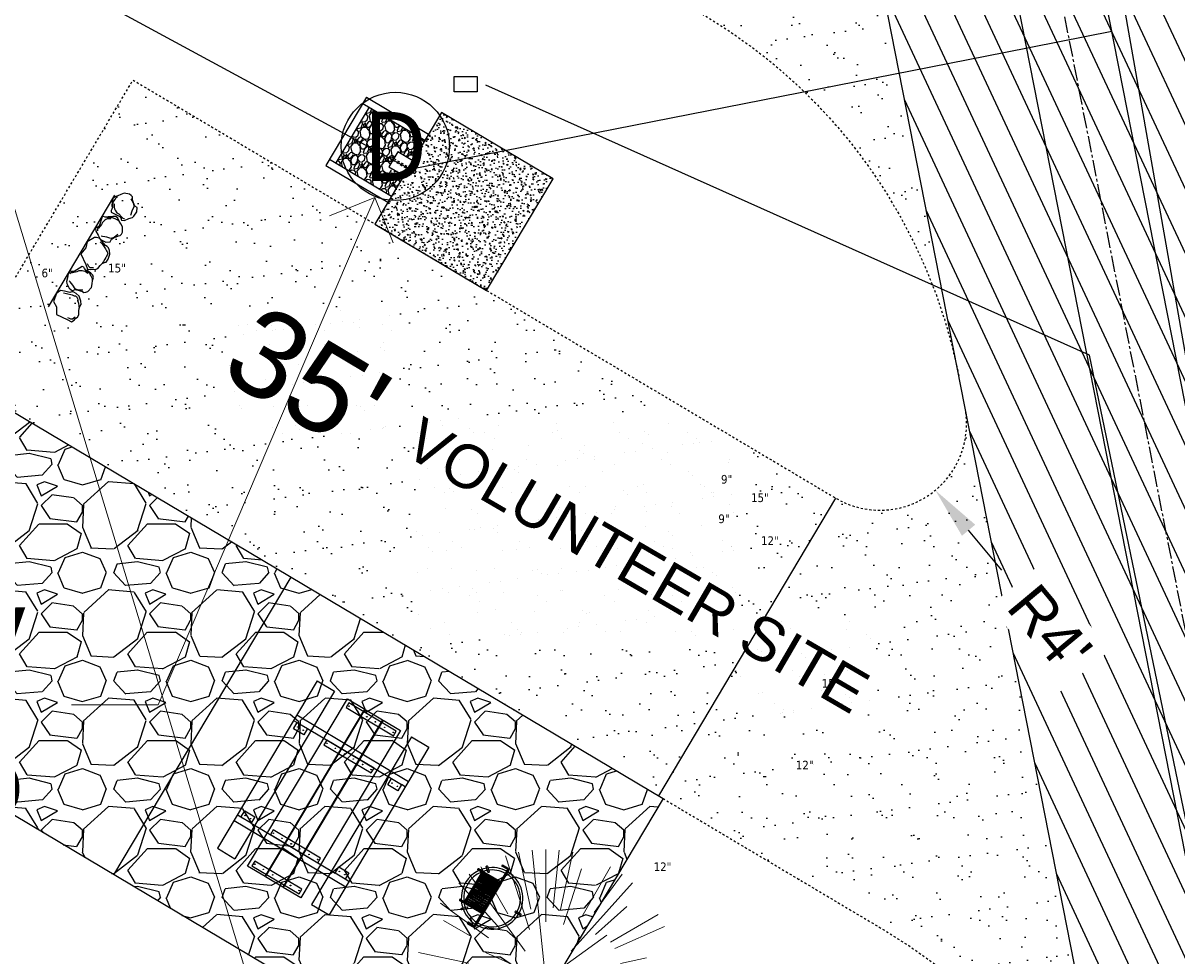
# Model space of a CAD drawing. Header units: feet. Extents: x 1133447 to 1140710, y 647622 to 649877.
# Tile 16 of 84: x 1134512 to 1134566, y 648597 to 648640. Entities that reach past the tile are written whole.
import ezdxf
from ezdxf import colors
from ezdxf.entities.mleader import LeaderData, LeaderLine
from ezdxf.enums import TextEntityAlignment as Align
from ezdxf.lldxf.tags import DXFTag
from ezdxf.math import Vec2, Vec3

# ---------------------------------------------------------------- set-up
doc = ezdxf.new("R2010")
doc.units = ezdxf.units.FT
doc.header["$MEASUREMENT"] = 0
for name, pattern in [('CENTER2', [1.125, 0.75, -0.125, 0.125, -0.125]), ('HIDDEN4', [0.09375, 0.0625, -0.03125]), ('RAD', [0.13, 0.08, -0.05])]:
    doc.linetypes.add(name, pattern=pattern)
for name, color, linetype in [('-AGGREGATE', 8, 'Continuous'), ('-BARRIERROCK', 6, 'Continuous'), ('-BOLTS-LAGS-SCREWS', 7, 'Continuous'), ('-CONCRETE', 9, 'Continuous'), ('-HARDWARE', 7, 'Continuous'), ('-TIMBER', 5, 'Continuous'), ('-WOOD', 5, 'Continuous'), ('C-CAMPSITE-PADS', 6, 'Continuous'), ('C-PRKG-ASPH', 8, 'Continuous'), ('C-PRKG-GRVL', 8, 'Continuous'), ('C-PRKG-WHEL-STOP', 9, 'Continuous'), ('C-ROAD-ASPHALT', 1, 'Continuous'), ('C-ROAD-CNTR', 1, 'CENTER2'), ('C-ROAD-GRVL', 1, 'RAD'), ('C-SWLK-CONC', 6, 'Continuous'), ('C-SWLK-CONC-PATT', 8, 'Continuous'), ('C-SWLK-GRVL-PATT', 8, 'Continuous'), ('C-UTIL-ELEC-MEP', 7, 'UGE (.5x)'), ('C-UTIL-HYDRANT', 5, 'Continuous'), ('C-UTIL-WATER-MEP', 7, 'WATER (.5x)'), ('G-TEXT-ST02', 2, 'Continuous'), ('G-XREF', 7, 'Continuous'), ('L-BARRIERROCK', 6, 'Continuous'), ('V-UTIL-STRM-STRC', 8, 'Continuous')]:
    doc.layers.add(name, color=color, linetype=linetype)
for name, color, linetype, lineweight in [('-ANGLE-IRON', 8, 'Continuous', 25), ('V-SITE-VEGE', 8, 'Continuous', 18), ('V-SITE-VEGE-TEXT', 8, 'Continuous', 18), ('V-UTIL-WATR-LINE', 8, 'WATER', 15)]:
    doc.layers.add(name, color=color, linetype=linetype, lineweight=lineweight)
doc.layers.add('V-ANNO-TEXT', color=7, linetype='Continuous', lineweight=13, plot=False)
doc.styles.add('Arial', font='arial.ttf')
doc.styles.add('Normal', font='arial.ttf', dxfattribs={"height": 0.1})
doc.styles.add('SEI-Dim & Leader', font='tahoma.ttf')
doc.styles.get("Standard").update_dxf_attribs({"font": 'arial.ttf'})
tags = doc.linetypes.add('UGE (.5x)', pattern='A,0.75,-0.2,["UGE",Standard,S=0.08,R=0,X=-0.1,Y=-0.04],-0.2', length=1.15).pattern_tags.tags
tags[6] = DXFTag(74, 10)
tags = doc.linetypes.add('WATER', pattern='A,1.5,-0.2,["W",Standard,S=0.08,R=0,X=-0.1,Y=-0.04],-0.05', length=1.75).pattern_tags.tags
tags[6] = DXFTag(74, 10)
tags = doc.linetypes.add('WATER (.5x)', pattern='A,0.75,-0.2,["W",Standard,S=0.08,R=0,X=-0.1,Y=-0.04],-0.05', length=1).pattern_tags.tags
tags[6] = DXFTag(74, 10)
doc.dimstyles.new('Plan', dxfattribs={"dimscale": 20, "dimtxt": 0.1, "dimasz": 0.12, "dimexe": 0.0625, "dimexo": 0.0625, "dimgap": 0.08, "dimtad": 0, "dimdec": 0, "dimzin": 0, "dimdsep": 46, "dimtxsty": 'Normal', "dimcen": 0, "dimclrd": 256, "dimclre": 256, "dimclrt": 256, "dimaunit": 1, "dimadec": 4, "dimazin": 0, "dimtfac": 1, "dimtdec": 0, "dimtofl": 0, "dimtmove": 0, "dimatfit": 3, "dimfxl": 1, "dimtfill": 1, "dimtolj": 1, "dimtzin": 0, "dimlwd": -1, "dimlwe": -1, "dimarcsym": 0})
pattern_1 = [(37.5, (0, 0), (-0.0629933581, 1.926823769), [0, -1.52, 0, -1.7, 0, -1.625]), (7.5, (0, 0), (1.7697767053, 2.822146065), [0, -0.82, 0, -1.37, 0, -0.525]), (327.5, (-1.23, 0), (3.1141418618, 0.0056590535), [0, -0.5, 0, -1.8, 0, -2.35]), (317.5, (-1.23, 0), (3.0061266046, 0.877675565), [0, -0.25, 0, -1.18, 0, -1.35])]

# ---------------------------------------------------------------- blocks, each defined once
blk = doc.blocks.new('V-SITE-VEGE-Coniferious Tree 2')
at = {"color": 0, "linetype": 'ByBlock'}
for p, q in [((-0.0575, 0.2704), (-0.104, 0.4891)), ((-0.0003, 0.0026), (-0.0523, 0.4973)), ((0, 0.2219), (0, 0.5)), ((0.0289, 0.2753), (0.0522, 0.4973)), ((0.0572, 0.2693), (0.1039, 0.4891)), ((-0.0626, 0.1926), (-0.1545, 0.4755)), ((-0.0791, 0.1089), (-0.2939, 0.4045)), ((-0.146, 0.2528), (-0.25, 0.433)), ((0.0685, 0.211), (0.1382, 0.4256)), ((0.1391, 0.2411), (0.25, 0.433)), ((0.1869, 0.2573), (0.2939, 0.4045)), ((-0.1757, 0.1951), (-0.3346, 0.3716)), ((0.0978, 0.1086), (0.3345, 0.3716)), ((-0.2201, 0.1599), (-0.4046, 0.2939)), ((0.192, 0.1729), (0.3116, 0.2806)), ((-0.2844, 0.1642), (-0.3931, 0.227)), ((0.2488, 0.1436), (0.433, 0.25)), ((0.2659, 0.1184), (0.4568, 0.2034)), ((-0.0009, -0.0007), (0.235, 0.1707)), ((-0.2961, 0.0629), (-0.4891, 0.1039)), ((-0.0199, 0.0089), (-0.2319, 0.1032)), ((-0.306, 0.0322), (-0.4973, 0.0523)), ((0.1731, 0.0182), (0.4972, 0.0523)), ((0.2873, 0.0611), (0.3885, 0.0826)), ((0.3025, 0), (0.5, 0)), ((-0.2183, -0.0229), (-0.4973, -0.0523)), ((-0.023, -0.0255), (-0.2138, -0.2374)), ((0.0185, -0.0083), (0.272, -0.1211)), ((-0.3022, -0.0642), (-0.4891, -0.1039)), ((0.2936, -0.0624), (0.4274, -0.0908)), ((-0.2881, -0.1283), (-0.4568, -0.2034)), ((-0.132, -0.1189), (-0.3716, -0.3346)), ((0.1144, -0.1271), (0.2718, -0.3019)), ((0.2891, -0.094), (0.4755, -0.1545)), ((0.0478, -0.1473), (0.1192, -0.3671)), ((0.2555, -0.1475), (0.433, -0.25)), ((-0.2545, -0.1849), (-0.4046, -0.2939)), ((0.2254, -0.2029), (0.3716, -0.3346)), ((-0.1843, -0.2536), (-0.2767, -0.3808)), ((0.1131, -0.2541), (0.2033, -0.4568)), ((0.1689, -0.2325), (0.2939, -0.4045)), ((-0.1214, -0.2725), (-0.1856, -0.4168)), ((-0.091, -0.2799), (-0.1545, -0.4755)), ((-0.0297, -0.2818), (-0.0443, -0.4216)), ((0, -0.2818), (0, -0.5)), ((0.061, -0.2873), (0.1039, -0.4891))]:
    blk.add_line(p, q, dxfattribs=at)
blk.add_circle((0, 0), 0.0208)
blk = doc.blocks.new('V-UTIL-STRM-Storm Sewer Manhole')
blk.add_circle((0, 0), 0.0625)
at = {"style": 'SEI-Dim & Leader'}
blk.add_text('D', height=0.08, dxfattribs=at).set_placement((0, 0), align=Align.MIDDLE_CENTER)
blk = doc.blocks.new('*U975', base_point=(1134529.479, 648634.721))
at = {"xscale": 40.00000000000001, "yscale": 40.00000000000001, "zscale": 40.00000000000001}
blk.add_blockref('V-UTIL-STRM-Storm Sewer Manhole', (1134529.479, 648634.721), dxfattribs=at)
blk = doc.blocks.new('*U1027', base_point=(1134529.479, 648634.721))
at = {"xscale": 40.00000000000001, "yscale": 40.00000000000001, "zscale": 40.00000000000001}
blk.add_blockref('V-UTIL-STRM-Storm Sewer Manhole', (1134529.479, 648634.721), dxfattribs=at)
blk = doc.blocks.new('_Open90')
at = {"color": 0, "linetype": 'ByBlock', "lineweight": -2}
for p, q in [((-0.5, 0.5), (0, 0)), ((0, 0), (-1, 0)), ((0, 0), (-0.5, -0.5))]:
    blk.add_line(p, q, dxfattribs=at)
blk = doc.blocks.new("3'_BarrierRock")
at = {"layer": '-BARRIERROCK', "flags": 128}
for points in [[(7.8, -10.8), (15.4, -7), (15.3, 5.8), (15.5, 11.5), (12.6, 13.3), (9.6, 14), (7.9, 15.2), (5, 15.3), (1.2, 13.6), (-1.8, 12.3), (-4.7, 12.5), (-6.5, 12.8), (-9.7, 10.8), (-13.8, 6.6), (-15, 2.5), (-15.3, -0.6), (-14.5, -2.7), (-13.2, -4.4), (-11.7, -10.3), (-10.4, -14.6), (-7.8, -16.4), (-5.7, -17.4), (3.7, -16.3), (7.8, -10.8)], [(-9.7, -10.4), (-10.5, -7.4), (-11.7, -0.9), (-11.8, 1.4), (-12.2, 2.8), (-12.1, 4.3), (-10.7, 6.2), (-9.5, 7.1), (-8.1, 7.9), (-6.4, 9.3), (-4, 11), (-1.8, 12.3)], [(9, 12.6), (12.4, 11.2), (13.2, 9.4), (13.3, 7.7), (13.3, 5.8)]]:
    blk.add_lwpolyline(points, dxfattribs=at)
blk = doc.blocks.new("5'_BarrierRock")
at = {"layer": 'L-BARRIERROCK', "flags": 128}
for points in [[(3.8, 25.2), (-4, 23.4), (-10.8, 21), (-17.7, 19.5), (-22.2, 16.5), (-24.3, 10.3), (-26.1, 0.1), (-25.5, -2.9), (-27, -7), (-29.1, -9.7), (-29.4, -13.3), (-11.1, -24.7), (-9.1, -29.7), (-9.1, -31.5), (-8.8, -33.6), (-1.9, -34.5), (7.7, -31.8), (16, -30), (19.6, -27.4), (27.1, -18.7), (28.9, -9.4), (24.1, -5.6), (22, 1.6), (21.4, 6.1), (20.8, 11.2), (21.1, 15.1), (19, 18.6), (15.2, 22.2), (3.8, 25.2)], [(-24.3, -3.8), (-24.3, 1.3), (-22.2, 8.2), (-18.6, 13.3), (-14.4, 18), (-11.4, 19.8)], [(-20.4, 4.6), (-21.9, -2.6), (-21.3, -6.4), (-20.4, -9.4), (-17.1, -15.7), (-12.9, -19), (-7, -26.8), (-5.5, -29.4), (-3.4, -30.6), (-1.9, -30.6)], [(17.5, 10.9), (21.6, 1.5), (22.6, -6.1), (17.2, -14.2), (15.4, -18.4), (13.4, -22.9), (12.2, -25.6)]]:
    blk.add_lwpolyline(points, dxfattribs=at)
blk = doc.blocks.new('Wheel_Stop')
at = {"layer": 'Defpoints'}
blk.add_line((-36, 6.75), (36, 6.75), dxfattribs=at)
at = {"layer": 'L-BARRIERROCK'}
for name, p, xscale, yscale, zscale, rotation in [("3'_BarrierRock", (-29.38, -2.17), 0.4999999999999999, 0.4999999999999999, 0.4999999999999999, 185.0722838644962), ("5'_BarrierRock", (-14.16, -1.89), 0.25, 0.25, 0.25, 185.0722838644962), ("3'_BarrierRock", (2.71, -1), 0.4999999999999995, 0.4999999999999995, 0.4999999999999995, 145.0722838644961), ("5'_BarrierRock", (19.28, -0.8), 0.25, 0.25, 0.25, 225.0722838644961), ("5'_BarrierRock", (33.95, -0.17), 0.2499999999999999, 0.2499999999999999, 0.2499999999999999, 307.3245524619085)]:
    blk.add_blockref(name, p, dxfattribs=dict(at, xscale=xscale, yscale=yscale, zscale=zscale, rotation=rotation))
blk = doc.blocks.new('10FT_Precast Table')
at = {"layer": '-ANGLE-IRON'}
for p, q in [((-28.53, 27.12), (-28.53, 33.63)), ((-28.53, 33.63), (-24.53, 33.63)), ((-24.53, 33.63), (-24.53, 27.12)), ((28.47, 27.12), (28.47, 33.63)), ((28.47, 33.63), (32.47, 33.63)), ((32.47, 33.63), (32.47, 27.12)), ((-24.53, 27.12), (-28.53, 27.12)), ((32.47, 27.12), (28.47, 27.12)), ((-49.5, 15.84), (-52.5, 15.84)), ((-52.5, 15.84), (-52.5, -14.66)), ((-49.5, -14.66), (-49.5, 15.84)), ((-25.53, 15.84), (-28.53, 15.84)), ((-28.53, 15.84), (-28.53, -14.66)), ((-25.53, -14.66), (-25.53, 15.84)), ((32.47, 15.84), (29.47, 15.84)), ((29.47, 15.84), (29.47, -14.66)), ((32.47, -14.66), (32.47, 15.84)), ((52.5, 15.84), (49.5, 15.84)), ((49.5, 15.84), (49.5, -14.66)), ((52.5, -14.66), (52.5, 15.84)), ((-52.5, -14.66), (-49.5, -14.66)), ((-28.53, -14.66), (-25.53, -14.66)), ((29.47, -14.66), (32.47, -14.66)), ((49.5, -14.66), (52.5, -14.66)), ((-28.53, -33.63), (-28.53, -27.12)), ((-28.53, -27.12), (-24.53, -27.12)), ((-24.53, -27.12), (-24.53, -33.63)), ((28.47, -33.63), (28.47, -27.12)), ((28.47, -27.12), (32.47, -27.12)), ((32.47, -27.12), (32.47, -33.63)), ((-24.53, -33.63), (-28.53, -33.63)), ((32.47, -33.63), (28.47, -33.63))]:
    blk.add_line(p, q, dxfattribs=at)
at = {"layer": '-BOLTS-LAGS-SCREWS'}
for centre in [(-26.53, 32.13), (30.47, 32.13), (-26.53, 28.62), (30.47, 28.62), (-51, 14.84), (-27.03, 14.84), (30.97, 14.84), (51, 14.84), (-51, 9.34), (-27.03, 9.34), (30.97, 9.34), (51, 9.34), (-51, 3.34), (-27.03, 3.34), (30.97, 3.34), (51, 3.34), (-51, -2.16), (-27.03, -2.16), (30.97, -2.16), (51, -2.16), (-51, -8.16), (-27.03, -8.16), (30.97, -8.16), (51, -8.16), (-51, -13.66), (-27.03, -13.66), (30.97, -13.66), (51, -13.66), (-26.53, -28.62), (30.47, -28.62), (-26.53, -32.13), (30.47, -32.13)]:
    blk.add_circle(centre, 0.156, dxfattribs=at)
at = {"layer": '-CONCRETE'}
for p, q in [((-32.03, -36), (-32.03, 36)), ((-28.53, 36), (-28.53, 33.63)), ((32.47, 36), (32.47, 33.63)), ((35.97, -36), (35.97, 36)), ((-28.53, -27.12), (-28.53, 27.12)), ((32.47, -27.12), (32.47, 27.12)), ((-28.53, -36), (-28.53, -33.63)), ((32.47, -33.63), (32.47, -36))]:
    blk.add_line(p, q, dxfattribs=at)
at = {"layer": '-TIMBER'}
for p, q in [((-54, 24.75), (-54, 36)), ((-54, 36), (54, 36)), ((54, 24.75), (54, 36)), ((-54, 24.75), (54, 24.75)), ((-54, 6.47), (-54, 17.72)), ((-54, 17.72), (54, 17.72)), ((54, 17.72), (54, 6.47)), ((-54, 6.47), (54, 6.47)), ((-54, -5.03), (-54, 6.22)), ((-54, 6.22), (54, 6.22)), ((54, 6.22), (54, -5.03)), ((54, -5.03), (-54, -5.03)), ((-54, -16.53), (-54, -5.28)), ((54, -5.28), (-54, -5.28)), ((54, -5.28), (54, -16.53)), ((54, -16.53), (-54, -16.53)), ((-54, -36), (-54, -24.75)), ((-54, -24.75), (54, -24.75)), ((54, -36), (54, -24.75)), ((-54, -36), (54, -36))]:
    blk.add_line(p, q, dxfattribs=at)
blk = doc.blocks.new('*X439')
at = {"color": 0}
for p, q in [((146.06, 353.6), (146.14, 353.68)), ((146.06, 352.89), (146.81, 353.64)), ((146.06, 352.54), (146.81, 353.29)), ((146.06, 351.83), (146.81, 352.58)), ((146.06, 351.48), (146.81, 352.23)), ((146.06, 350.77), (146.81, 351.52)), ((146.32, 350.68), (146.81, 351.17))]:
    blk.add_line(p, q, dxfattribs=at)
blk = doc.blocks.new('Pilot Rocks FS-30_18_PA')
at = {"layer": '-HARDWARE'}
for p, q in [((-8.82, 0.04), (-17.87, 0.04)), ((-17.87, 0.04), (-12.78, 0.04)), ((-10.2, 0.04), (10.2, 0.04)), ((8.82, 0.04), (17.87, 0.04)), ((12.78, 0.04), (17.87, 0.04)), ((-18.93, -4.56), (-18.93, -1.36)), ((-18.93, -1.36), (-18.87, -1.36)), ((-18.87, -1.36), (-18.87, -0.96)), ((-18.87, -1.36), (-18.87, -0.96)), ((-18.2, -1.36), (-18.2, -0.96)), ((-18.2, -0.96), (-18.2, -1.36)), ((-18.2, -1.36), (-18.13, -1.36)), ((-18.13, -1.36), (-18.13, -4.56)), ((-8.82, -0.62), (-17.87, -0.62)), ((-13.34, -0.62), (-17.87, -0.62)), ((-10.2, -0.62), (10.2, -0.62)), ((-10.2, -0.62), (-10.2, -11.31)), ((-9.53, -0.62), (-9.53, -11.31)), ((-8.82, -0.62), (-8.82, -11.65)), ((-8.28, -0.62), (-8.28, -11.65)), ((-7.5, -0.62), (-7.5, -11.65)), ((-6.97, -0.62), (-6.97, -11.65)), ((-6.19, -0.62), (-6.19, -11.65)), ((-5.65, -0.62), (-5.65, -11.65)), ((-4.87, -0.62), (-4.87, -11.65)), ((-4.34, -0.62), (-4.34, -11.65)), ((-3.56, -0.62), (-3.56, -11.65)), ((-3.02, -0.62), (-3.02, -11.65)), ((-2.24, -0.62), (-2.24, -11.65)), ((-1.71, -0.62), (-1.71, -11.65)), ((-0.92, -0.62), (-0.92, -11.65)), ((-0.39, -0.62), (-0.39, -11.65)), ((0.39, -0.62), (0.39, -11.65)), ((0.92, -0.62), (0.92, -11.65)), ((1.71, -0.62), (1.71, -11.65)), ((2.24, -0.62), (2.24, -11.65)), ((3.02, -0.62), (3.02, -11.65)), ((3.56, -0.62), (3.56, -11.65)), ((4.34, -0.62), (4.34, -11.65)), ((4.87, -0.62), (4.87, -11.65)), ((5.65, -0.62), (5.65, -11.65)), ((6.19, -0.62), (6.19, -11.65)), ((6.97, -0.62), (6.97, -11.65)), ((7.5, -0.62), (7.5, -11.65)), ((8.28, -0.62), (8.28, -11.65)), ((8.82, -0.62), (8.82, -11.65)), ((17.87, -0.62), (8.82, -0.62)), ((9.53, -0.62), (9.53, -11.31)), ((10.2, -0.62), (10.2, -11.31)), ((18.13, -4.56), (18.13, -1.36)), ((18.13, -1.36), (18.2, -1.36)), ((18.93, -4.56), (18.13, -4.56)), ((18.2, -1.36), (18.2, -0.96)), ((18.2, -1.36), (18.2, -0.96)), ((18.87, -1.36), (18.87, -0.96)), ((18.87, -0.96), (18.87, -1.36)), ((18.87, -1.36), (18.93, -1.36)), ((18.93, -1.36), (18.93, -4.56)), ((-10.2, -11.31), (-10.2, -14.85)), ((-9.53, -11.31), (-9.53, -14.85)), ((-9.53, -11.65), (9.53, -11.65)), ((-9.53, -12.31), (9.53, -12.31)), ((9.53, -11.31), (9.53, -14.85)), ((10.2, -11.31), (10.2, -14.85)), ((-10.2, -13.68), (-10.2, -14.85)), ((-9.53, -14.85), (-9.53, -14.48)), ((9.53, -14.48), (9.53, -14.85)), ((10.2, -14.85), (10.2, -13.68))]:
    blk.add_line(p, q, dxfattribs=at)
at = {"layer": '-HARDWARE', "flags": 128}
for points in [[(0.04, 18.19, 1), (-0.62, 18.19), (-0.62, 14.99, 1), (0.05, 14.99), (0.04, 18.19)], [(-11.78, -8.93, -1), (-11.29, -9.39), (-13.48, -11.73, -1), (-13.96, -11.27), (-11.78, -8.93)], [(11.78, -8.93, 1), (11.29, -9.39), (13.48, -11.73, 1), (13.96, -11.27), (11.78, -8.93)]]:
    blk.add_lwpolyline(points, format="xyb", dxfattribs=at)
at = {"layer": '-HARDWARE'}
for points in [[(-18.93, -4.56), (-18.93, -1.36), (-18.13, -1.36), (-18.13, -4.56)], [(-7.5, -11.65), (-8.28, -11.65), (-8.28, -0.62), (-7.5, -0.62)], [(-6.19, -11.65), (-6.97, -11.65), (-6.97, -0.62), (-6.19, -0.62)], [(-4.87, -11.65), (-5.65, -11.65), (-5.65, -0.62), (-4.87, -0.62)], [(-3.56, -11.65), (-4.34, -11.65), (-4.34, -0.62), (-3.56, -0.62)], [(-2.24, -11.65), (-3.02, -11.65), (-3.02, -0.62), (-2.24, -0.62)], [(-0.92, -11.65), (-1.71, -11.65), (-1.71, -0.62), (-0.92, -0.62)], [(-0.39, -11.65), (0.39, -11.65), (0.39, -0.62), (-0.39, -0.62)], [(0.92, -11.65), (1.71, -11.65), (1.71, -0.62), (0.92, -0.62)], [(2.24, -11.65), (3.02, -11.65), (3.02, -0.62), (2.24, -0.62)], [(3.56, -11.65), (4.34, -11.65), (4.34, -0.62), (3.56, -0.62)], [(4.87, -11.65), (5.65, -11.65), (5.65, -0.62), (4.87, -0.62)], [(6.19, -11.65), (6.97, -11.65), (6.97, -0.62), (6.19, -0.62)], [(7.5, -11.65), (8.28, -11.65), (8.28, -0.62), (7.5, -0.62)], [(18.93, -4.56), (18.93, -1.36), (18.13, -1.36), (18.13, -4.56)]]:
    blk.add_lwpolyline(points, close=True, dxfattribs=at)
for centre, radius, start, end in [((0, 0), 17.07, 0.14844, 179.85156), ((0, 0), 15.73, 0.16102, 179.83898), ((-17.87, -0.96), 1, 90, 180), ((-17.87, -0.96), 1, 90, 180), ((17.87, -0.96), 1, 0, 90), ((17.87, -0.96), 1, 0, 90), ((-17.87, -0.96), 0.333, 90, 180), ((-17.87, -0.96), 0.333, 90, 180), ((0, 0), 17.07, 182.09014, 220.74905), ((0, 0), 15.73, 182.26736, 220.22476), ((0, 0), 15.73, 319.77524, 357.73264), ((0, 0), 17.07, 319.25095, 357.90986), ((17.87, -0.96), 0.333, 0, 90), ((17.87, -0.96), 0.333, 0, 90), ((0, 0), 17.07, 220.74905, 233.29778), ((0, 0), 15.73, 220.22476, 229.58607), ((-9.87, -11.65), 0.333, 0, 180), ((0, 0), 15.73, 232.70405, 307.29595), ((9.87, -11.65), 0.333, 0, 180), ((0, 0), 15.73, 310.41393, 319.77524), ((0, 0), 17.07, 306.70222, 319.25095), ((-9.87, -14.85), 0.333, 180, 0), ((-9.87, -14.85), 0.333, 180, 0), ((0, 0), 17.07, 236.0414, 303.9586), ((9.87, -14.85), 0.333, 180, 0), ((9.87, -14.85), 0.333, 180, 0)]:
    blk.add_arc(centre, radius, start, end, dxfattribs=at)
at = {"layer": '-HARDWARE', "rotation": 180}
for p, xscale, yscale, zscale in [((137.67, 372.58), 1.066666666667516, 1.066666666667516, 1.066666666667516), ((-137.67, 372.58), -1.066666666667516, 1.066666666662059, 1.066666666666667)]:
    blk.add_blockref('*X439', p, dxfattribs=dict(at, xscale=xscale, yscale=yscale, zscale=zscale))
blk = doc.blocks.new('HYDRANT & PAD')
at = {"layer": '-AGGREGATE'}
h = blk.add_hatch(dxfattribs=at)
h.set_pattern_fill('GRAVEL', color=256, scale=10)
h.paths.add_polyline_path([(18, 72), (18, 108), (-18, 108), (-18, 72), (-4.81, 72), (-4.81, 81.61), (4.81, 81.61), (4.81, 72)])
at = {"layer": 'C-SWLK-CONC-PATT'}
h = blk.add_hatch(dxfattribs=at)
h.set_pattern_fill('AR-CONC', color=256)
h.set_pattern_definition([(50, (-9267.939, -358120.348), (7.17260183, -0.62752135), [0.75, -8.25]), (355, (-9267.939, -358120.348), (-1.38751334, 7.52192134), [0.6, -6.6]), (100.4514445, (-9267.341, -358120.4), (5.78508847, 6.89439991), [0.63740192, -7.01142112]), (46.1842, (-9267.939, -358118.348), (10.6724133, -1.6551928), [1.125, -12.375]), (96.6356355, (-9267.05, -358118.486), (9.34661946, 9.741186), [0.95610342, -10.5171376]), (351.184164, (-9267.939, -358118.348), (9.34661945, 9.741186), [0.9, -9.9]), (21, (-9266.939, -358118.848), (5.96907052, -4.02618891), [0.75, -8.25]), (326, (-9266.939, -358118.848), (2.43315332, 7.25150045), [0.6, -6.6]), (71.4514447, (-9266.4415, -358119.1835), (8.40222377, 3.22531153), [0.6374019, -7.01142112]), (37.5, (-9267.939, -358120.348), (0.121598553, 3.328938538), [0, -6.52, 0, -6.7, 0, -6.625]), (7.5, (-9267.939, -358120.348), (2.630695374, 3.94411712), [0, -3.82, 0, -6.37, 0, -2.525]), (327.5, (-9270.169, -358120.348), (5.338224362, -0.225548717), [0, -2.5, 0, -7.8, 0, -10.35]), (317.5, (-9271.169, -358120.348), (5.831861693, 1.001049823), [0, -3.25, 0, -5.18, 0, -7.35])])
h.paths.add_polyline_path([(36, 72), (-0.5, 72), (-1.8, 72), (-5.84, 72), (-36, 72), (-36, 0), (36, 0)])
at = {"layer": '-HARDWARE'}
for p, q in [((-0.13, 68.23), (-0.22, 71.2)), ((-0.22, 71.2), (0.32, 71.2)), ((0.32, 71.2), (0.24, 68.22)), ((-0.93, 70.22), (-0.89, 69.51)), ((0.9, 70.22), (0.86, 69.51))]:
    blk.add_line(p, q, dxfattribs=at)
for points in [[(0.8, 81.98), (-0.85, 81.98)], [(-0.77, 82.58), (-0.77, 81.98)], [(-0.57, 81.61), (-0.57, 81.98)], [(0.57, 81.61), (0.57, 81.98)], [(0.73, 82.58), (0.73, 81.98)]]:
    blk.add_lwpolyline(points, dxfattribs=at)
at = {"layer": '-HARDWARE', "linetype": 'HIDDEN4'}
for points in [[(-0.57, 81.61), (-0.57, 72.06)], [(0.57, 81.61), (0.57, 72.04)]]:
    blk.add_lwpolyline(points, dxfattribs=at)
at = {"layer": '-HARDWARE'}
blk.add_lwpolyline([(0.86, 69.51), (0.8, 68.56, 0.013614), (0.8, 68.55), (0.8, 68.08, -0.014895), (0.8, 68.06), (0.78, 67.72, -0.39687), (0.44, 67.39), (-0.47, 67.39, -0.39687), (-0.81, 67.72), (-0.84, 68.06, -0.014895), (-0.84, 68.08), (-0.84, 68.55, 0.013614), (-0.84, 68.56), (-0.89, 69.51)], format="xyb", dxfattribs=at)
for centre, radius, start, end in [((-0.02, 82.58), 0.794, 340.87176, 199.12824), ((-0.02, 82.58), 0.75, 0, 180), ((-0.02, 70.99), 1.2, 284.45577, 262.27799)]:
    blk.add_arc(centre, radius, start, end, dxfattribs=at)
at = {"layer": '-TIMBER', "flags": 128}
for points in [[(22, 112), (-22, 112)], [(-22, 112), (-22, 72)], [(-18, 112), (-18, 72)], [(18, 112), (18, 72)], [(22, 112), (22, 72)], [(18, 108), (-18, 108)]]:
    blk.add_lwpolyline(points, dxfattribs=at)
at = {"layer": '-WOOD'}
blk.add_lwpolyline([(4.81, 72), (4.81, 81.61), (-4.81, 81.61), (-4.81, 72)], close=True, dxfattribs=at)
at = {"layer": 'C-SWLK-CONC'}
blk.add_lwpolyline([(36, 0), (36, 72), (-36, 72), (-36, 0)], dxfattribs=at)
at = {"layer": 'C-SWLK-CONC', "linetype": 'Continuous'}
blk.add_lwpolyline([(-36, 0), (36, 0)], dxfattribs=at)
blk = doc.blocks.new('C_PBASE-PACTOLA_02403811')
at = {"layer": 'C-CAMPSITE-PADS'}
for points in [[(1134541.838, 648604.599), (1134533.654, 648590.851), (1134501.001, 648610.289), (1134509.186, 648624.037)], [(1134509.186, 648624.037), (1134541.838, 648604.599)]]:
    blk.add_lwpolyline(points, dxfattribs=at)
at = {"layer": 'C-ROAD-ASPHALT'}
blk.add_lwpolyline([(1134641.754, 648097.237, -0.047459), (1134675.306, 648187.214, 0.35336), (1134666.802, 648223.939, -0.106181), (1134644.201, 648251.028), (1134637.908, 648263.005), (1134624.34, 648241.529), (1134586.209, 648314.105), (1134596.832, 648319.687, 0.414214), (1134601.034, 648333.19), (1134601.034, 648333.19, -0.272199), (1134605.1, 648418.243), (1134606.839, 648420.901, -0.102173), (1134622.245, 648436.384, 0.468797), (1134623.087, 648444.024, -0.039414), (1134613.59, 648455.575), (1134609.943, 648460.8, -0.104209), (1134568.347, 648558.72), (1134550.704, 648648.508, -0.01381), (1134546.057, 648676.178), (1134536.979, 648741.164, -0.094333), (1134542.659, 648856.217), (1134551.222, 648891.603, -0.010799), (1134557.395, 648914.899)], format="xyb", dxfattribs=at)
at = {"layer": 'C-ROAD-CNTR', "flags": 128}
blk.add_lwpolyline([(1134682.816, 648422.246), (1134669.22, 648425.846, -0.177469), (1134620.15, 648460.153), (1134616.503, 648465.379, -0.104209), (1134576.197, 648560.263), (1134558.554, 648650.051, -0.01381), (1134553.98, 648677.284), (1134544.902, 648742.27, -0.094333), (1134550.434, 648854.335), (1134558.998, 648889.721, -0.142864), (1134712.374, 649156.831), (1134786.199, 649227.811, -0.041643), (1134812.006, 649248.788), (1134833.031, 649263.149, -0.265468), (1134926.964, 649270.708), (1134949.26, 649260.248, -0.036701), (1135013.163, 649224.333), (1135075.322, 649183.127, -0.302523), (1135105.389, 649111.585), (1135099.688, 649081.888, -0.049273), (1135094.1, 649063.037), (1135036.845, 648922.396, -0.009219), (1135029.58, 648905.452), (1134962.364, 648756.335, -0.019155), (1134945.301, 648722.051), (1134909.792, 648657.066, -0.111237), (1134866.239, 648607.574), (1134762.181, 648532.091, 0.322945), (1134716.396, 648393.222), (1134719.721, 648382.706, -0.171424), (1134715.288, 648249.555), (1134707.164, 648228.784, -0.022723), (1134688.714, 648187.277, 0.05045), (1134653.344, 648094.128)], format="xyb", dxfattribs=at)
at = {"layer": 'C-ROAD-GRVL', "flags": 128}
for points in [[(1134501.191, 648666.108), (1134543.756, 648640.77, -0.213096), (1134555.499, 648624.109)], [(1134517.37, 648637.785), (1134549.808, 648618.475, 0.648675), (1134555.779, 648622.684)], [(1134541.838, 648604.599), (1134552.059, 648598.515, -0.213096), (1134563.802, 648581.853)]]:
    blk.add_lwpolyline(points, format="xyb", dxfattribs=at)
blk.add_lwpolyline([(1134509.186, 648624.037), (1134517.37, 648637.785)], dxfattribs=at)
at = {"layer": 'C-UTIL-ELEC-MEP'}
for points in [[(1134561.576, 648486.487), (1134582.626, 648530.425), (1134557.768, 648671.669), (1134524.75, 648680.784)], [(1134561.586, 648486.463), (1134580.577, 648533.158), (1134561.52, 648625.075), (1134533.658, 648637.543)]]:
    blk.add_lwpolyline(points, dxfattribs=at)
blk.add_lwpolyline([(1134532.202, 648637.952), (1134533.252, 648637.952), (1134533.252, 648637.238), (1134532.202, 648637.238)], close=True, dxfattribs=at)
at = {"layer": 'C-UTIL-WATER-MEP'}
for p, q in [((1134557.654, 648639.074), (1134562.56, 648640.038)), ((1134530.149, 648633.669), (1134557.654, 648639.074))]:
    blk.add_line(p, q, dxfattribs=at)
at = {"layer": 'C-UTIL-WATER-MEP', "flags": 128}
for points in [[(1134713.292, 648416.244), (1134669.732, 648427.78, -0.177469), (1134621.79, 648461.298), (1134618.143, 648466.524, -0.104209), (1134578.16, 648560.648), (1134560.517, 648650.437, -0.01381), (1134555.961, 648677.561), (1134546.883, 648742.547, -0.094333), (1134552.378, 648853.865), (1134560.941, 648889.251, -0.142864), (1134713.76, 649155.39), (1134787.585, 649226.369, -0.041643), (1134813.135, 649247.136), (1134834.159, 649261.497, -0.265468), (1134926.115, 649268.898), (1134948.411, 649258.438, -0.036701), (1135012.058, 649222.666), (1135074.217, 649181.46, -0.302523), (1135103.425, 649111.962), (1135097.723, 649082.265, -0.049273), (1135092.248, 649063.791), (1135034.992, 648923.15, -0.009219), (1135027.757, 648906.274), (1134960.541, 648757.157, -0.019155), (1134943.546, 648723.01), (1134908.037, 648658.025, -0.111237), (1134865.064, 648609.193), (1134761.007, 648533.71, 0.157468), (1134714.966, 648470.676, 0.157468)], [(1134709.846, 648413.019), (1134668.708, 648423.913, -0.177469), (1134618.51, 648459.009), (1134614.863, 648464.235, -0.104209), (1134574.235, 648559.877), (1134556.592, 648649.665, -0.01381), (1134551.999, 648677.008), (1134542.922, 648741.994, -0.094333), (1134548.49, 648854.806), (1134557.054, 648890.192, -0.088923), (1134635.562, 649068.473, -0.076785)]]:
    blk.add_lwpolyline(points, format="xyb", dxfattribs=at)
blk.add_lwpolyline([(1134530.147, 648633.669), (1134506.288, 648646.608)], dxfattribs=at)
at = {"layer": 'Defpoints', "flags": 128}
for points in [[(1134549.808, 648618.475), (1134541.623, 648604.727)], [(1134524.653, 648614.83), (1134516.468, 648601.081)]]:
    blk.add_lwpolyline(points, dxfattribs=at)
at = {"layer": '-HARDWARE', "xscale": 0.083333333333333, "yscale": 0.083333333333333, "zscale": 0.083333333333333, "rotation": 239.2349298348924}
blk.add_blockref('Pilot Rocks FS-30_18_PA', (1134533.946, 648599.987), dxfattribs=at)
at = {"xscale": 0.08333333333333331, "yscale": 0.08333333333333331, "zscale": 0.08333333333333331, "rotation": 239.2349298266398}
blk.add_blockref('10FT_Precast Table', (1134526.146, 648604.631), dxfattribs=at)
at = {"layer": 'C-PRKG-WHEL-STOP', "xscale": 0.08333333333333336, "yscale": 0.08333333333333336, "zscale": 0.08333333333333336, "rotation": 59.23492963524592}
blk.add_blockref('Wheel_Stop', (1134515.48, 648629.6), dxfattribs=at)
at = {"layer": 'C-UTIL-HYDRANT', "xscale": 0.08333333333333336, "yscale": 0.08333333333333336, "zscale": 0.08333333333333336, "rotation": 59.23492947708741}
blk.add_blockref('HYDRANT & PAD', (1134535.231, 648630.644), dxfattribs=at)
at = {"layer": 'C-CAMPSITE-PADS', "insert": (1134523.326, 648627.602), "char_height": 4, "attachment_point": 1, "rotation": 329.1912, "style": 'Arial'}
blk.add_mtext_dynamic_manual_height_columns("35'", width=0.88902, gutter_width=1, heights=[0], dxfattribs=at)
at = {"layer": 'G-TEXT-ST02', "insert": (1134530.753, 648622.285), "char_height": 2, "attachment_point": 1, "rotation": 329.8041, "style": 'Normal'}
blk.add_mtext('VOLUNTEER SITE', dxfattribs=at)
blk = doc.blocks.new('C_PHTCH-PACTOLA_02403811')
at = {"layer": 'C-PRKG-ASPH'}
h = blk.add_hatch(dxfattribs=at)
h.set_pattern_fill('ANSI31', color=256, scale=10, angle=70)
edge = h.paths.add_edge_path(flags=16)
edge.add_arc((1135093.567, 648760.357), 542, 143.57036, 153.26644, ccw=False)
edge.add_arc((1135093.567, 648760.357), 542, 133.87428, 143.57036, ccw=False)
edge.add_line((1134717.919, 649151.064), (1134791.744, 649222.044))
edge.add_arc((1134924.815, 649083.638), 192, 124.33581, 133.87428, ccw=False)
edge.add_line((1134816.519, 649242.182), (1134837.543, 649256.543))
edge.add_arc((1134886.615, 649184.703), 87, 64.8666, 124.33581, ccw=False)
edge.add_line((1134923.566, 649263.466), (1134945.863, 649253.006))
edge.add_arc((1134736.897, 648807.587), 492, 56.45912, 64.8666, ccw=False)
edge.add_line((1135008.743, 649217.665), (1135070.902, 649176.459))
edge.add_arc((1135036.645, 649124.783), 62, -10.86803, 56.45912, ccw=False)
edge.add_line((1135097.533, 649113.093), (1135091.831, 649083.396))
edge.add_arc((1135001.481, 649100.742), 92, 337.84863, 349.13197, ccw=False)
edge.add_line((1135086.691, 649066.053), (1135029.435, 648925.412))
edge.add_arc((1134573.749, 649110.923), 492, 335.73595, 337.84863, ccw=False)
edge.add_line((1135022.287, 648908.739), (1134970.106, 648792.978))
edge.add_line((1134970.106, 648792.978), (1134955.071, 648759.623))
edge.add_arc((1134506.533, 648961.806), 492, 331.34656, 335.73595, ccw=False)
edge.add_line((1134938.281, 648725.887), (1134902.771, 648660.902))
edge.add_arc((1134778.161, 648728.993), 142, 305.95733, 331.34656, ccw=False)
edge.add_line((1134861.541, 648614.05), (1134757.484, 648538.566))
edge.add_arc((1134835.579, 648430.909), 133, 125.95733, 166.41717)
edge.add_arc((1134672.278, 648470.364), 35, 244.1086, 346.4172, ccw=False)
edge.add_arc((1134691.462, 648509.913), 78.956, 214.90552, 244.11685, ccw=False)
edge.add_line((1134626.71, 648464.732), (1134623.063, 648469.958))
edge.add_arc((1134821.506, 648608.465), 242, 191.11676, 214.9138, ccw=False)
edge.add_line((1134584.047, 648561.805), (1134566.404, 648651.593))
edge.add_arc((1135049.172, 648746.455), 492, 187.95193, 191.11676, ccw=False)
edge.add_line((1134561.903, 648678.391), (1134552.825, 648743.377))
edge.add_arc((1134842.018, 648783.773), 292, 166.39612, 187.95193, ccw=False)
edge.add_line((1134558.21, 648852.454), (1134566.773, 648887.84))
edge.add_arc((1135093.567, 648760.357), 542, 158.04784, 166.39612, ccw=False)
edge.add_arc((1135093.567, 648760.357), 542, 153.26644, 158.04784, ccw=False)
edge = h.paths.add_edge_path()
edge.add_line((1134664.934, 648091.019), (1134641.754, 648097.237))
edge.add_arc((1135131.442, 647965.879), 507, 154.11549, 164.98406, ccw=False)
edge.add_arc((1135131.442, 647965.879), 507, 153.4315, 154.11549, ccw=False)
edge.add_arc((1134241.514, 648410.91), 488, 333.4315, 338.63837)
edge.add_line((1134695.988, 648233.155), (1134704.112, 648253.926))
edge.add_arc((1134529.028, 648322.406), 188, 338.63837, 377.19547)
edge.add_arc((1134651.306, 648360.247), 60, 17.19547, 74.97266)
edge.add_line((1134666.863, 648418.195), (1134661.501, 648419.806))
edge.add_arc((1134691.489, 648509.945), 94.997, 223.94188, 251.59807, ccw=False)
edge.add_arc((1134691.536, 648509.984), 95.058, 214.9166, 223.93932, ccw=False)
edge.add_line((1134613.59, 648455.575), (1134609.943, 648460.8))
edge.add_arc((1134821.506, 648608.465), 258, 191.11676, 214.9138, ccw=False)
edge.add_line((1134568.347, 648558.72), (1134550.704, 648648.508))
edge.add_arc((1135049.172, 648746.455), 508, 187.95193, 191.11676, ccw=False)
edge.add_line((1134546.057, 648676.178), (1134536.979, 648741.164))
edge.add_arc((1134842.018, 648783.773), 308, 166.39612, 187.95193, ccw=False)
edge.add_line((1134542.659, 648856.217), (1134551.222, 648891.603))
edge.add_arc((1135093.567, 648760.357), 558, 163.92132, 166.39612, ccw=False)
edge.add_arc((1134538.177, 648920.438), 20, 343.9213, 402.7699)
edge.add_line((1134552.859, 648934.019), (1134533.446, 648955.005))
edge.add_arc((1135093.567, 648760.357), 592.978, 146.018742, 160.837099, ccw=False)
edge.add_line((1134601.857, 649091.786), (1134616.583, 649064.034))
edge.add_arc((1134621, 649066.378), 5, 207.9516, 327.0741)
edge.add_arc((1135093.567, 648760.357), 558, 133.87428, 147.07409, ccw=False)
edge.add_line((1134706.83, 649162.598), (1134780.655, 649233.578))
edge.add_arc((1134924.815, 649083.638), 208, 124.33581, 133.87428, ccw=False)
edge.add_line((1134807.494, 649255.394), (1134828.519, 649269.755))
edge.add_arc((1134886.615, 649184.703), 103, 64.8666, 124.33581, ccw=False)
edge.add_line((1134930.362, 649277.951), (1134952.658, 649267.491))
edge.add_arc((1134736.897, 648807.587), 508, 56.45912, 64.8666, ccw=False)
edge.add_line((1135017.583, 649231.001), (1135079.742, 649189.795))
edge.add_arc((1135036.645, 649124.783), 78, -10.86803, 56.45912, ccw=False)
edge.add_line((1135113.246, 649110.076), (1135107.544, 649080.379))
edge.add_arc((1135001.481, 649100.742), 108, 337.84863, 349.13197, ccw=False)
edge.add_line((1135101.51, 649060.02), (1135044.254, 648919.379))
edge.add_arc((1134573.749, 649110.923), 508, 335.73595, 337.84863, ccw=False)
edge.add_line((1135036.873, 648902.164), (1134969.657, 648753.048))
edge.add_arc((1134506.533, 648961.806), 508, 331.34656, 335.73595, ccw=False)
edge.add_line((1134952.322, 648718.215), (1134916.812, 648653.23))
edge.add_arc((1134778.161, 648728.993), 158, 305.95733, 331.34656, ccw=False)
edge.add_line((1134870.936, 648601.099), (1134766.879, 648525.615))
edge.add_arc((1134835.579, 648430.909), 117, 125.95733, 162.26486)
edge.add_arc((1134752.714, 648457.411), 30, 162.2649, 196.8024)
edge.add_arc((1134835.579, 648430.909), 113, 170.92173, 197.54767)
edge.add_line((1134727.837, 648396.84), (1134731.163, 648386.324))
edge.add_arc((1134529.028, 648322.406), 212, 11.34008, 17.54767, ccw=False)
edge.add_arc((1134529.056, 648322.404), 211.973, -20.64909, 11.34215, ccw=False)
edge.add_arc((1134759.869, 648235.315), 34.724, 159.1872, 239.4136)
edge.add_line((1134742.2, 648205.423), (1134709.513, 648185.696))
edge.add_line((1134709.513, 648185.696), (1134698.996, 648181.007))
edge.add_arc((1135131.442, 647965.879), 483, 153.55118, 164.98406)
at = {"layer": 'C-PRKG-GRVL'}
h = blk.add_hatch(dxfattribs=at)
h.set_pattern_fill('AR-SAND', color=256)
h.set_pattern_definition(pattern_1)
edge = h.paths.add_edge_path()
edge.add_line((1134543.756, 648640.77), (1134501.19, 648666.109))
edge.add_line((1134501.19, 648666.109), (1134509.374, 648679.858))
edge.add_line((1134509.374, 648679.858), (1134541.812, 648660.548))
edge.add_arc((1134543.858, 648663.985), 4, 239.2349, 369.2693)
edge.add_arc((1135049.173, 648746.456), 508.001, 189.26933, 191.11676)
edge.add_line((1134550.704, 648648.508), (1134555.499, 648624.109))
edge.add_arc((1134530.968, 648619.288), 25, 11.1168, 59.2349)
h = blk.add_hatch(dxfattribs=at)
h.set_pattern_fill('AR-SAND', color=256)
h.set_pattern_definition(pattern_1)
edge = h.paths.add_edge_path()
edge.add_line((1134552.059, 648598.515), (1134509.186, 648624.037))
edge.add_line((1134509.186, 648624.037), (1134517.37, 648637.785))
edge.add_line((1134517.37, 648637.785), (1134549.808, 648618.475))
edge.add_arc((1134551.854, 648621.912), 4, 239.2349, 371.1168)
edge.add_line((1134555.779, 648622.684), (1134563.802, 648581.853))
edge.add_arc((1134539.271, 648577.033), 25, 11.1168, 59.2349)
at = {"layer": 'C-SWLK-GRVL-PATT'}
h = blk.add_hatch(dxfattribs=at)
h.set_pattern_fill('GRAVEL', color=256, scale=5)
h.set_pattern_definition([(228.012787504, (3.6, 5), (-40, -45), [0.67268, -66.595440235]), (184.969740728, (3.15, 4.5), (60, 5), [1.15434, -114.279623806]), (132.510447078, (2, 4.4), (50, -55), [0.81394, -80.58016298]), (267.273689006, (0.05, 3.15), (5, 100), [1.05119, -104.067790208]), (292.833654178, (0, 2.1), (-25, 60), [1.030775, -102.04686564]), (357.273689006, (0.4, 1.15), (-100, 5), [1.05119, -104.067790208]), (37.694240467, (1.45, 1.1), (-65, -50), [1.390145, -137.624242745]), (72.255328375, (2.55, 1.95), (35, 110), [1.31244, -129.931607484]), (121.429565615, (2.95, 3.2), (-40, 65), [1.05475, -104.420365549]), (175.23635831, (2.4, 4.1), (55, -5), [1.20416, -59.003812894]), (222.397437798, (1.2, 4.2), (-60, -55), [1.55724, -154.166875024]), (138.814074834, (5, 3.1), (-35, 30), [0.531505, -52.619224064]), (171.46923439, (4.6, 3.45), (65, -10), [1.011185, -100.10755708]), (225, (3.6, 3.6), (-6e-16, -5), [0.707105, -6.363962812]), (203.198590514, (3.25, 4.2), (25, 10), [0.38079, -37.69807553]), (291.80140949, (2.9, 4.05), (-5, 15), [0.538515, -26.387309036]), (30.96375653, (3.1, 3.55), (15, 10), [0.874645, -28.280114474]), (161.56505118, (3.85, 4), (10, -5), [0.632455, -15.1789333]), (16.389540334, (0, 4.05), (50, 15), [0.886, -87.714225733]), (70.346175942, (0.85, 4.3), (-20.00000000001, -55.00000000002), [0.743305, -73.587038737]), (293.198590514, (3.85, 5), (-10, 25), [0.761575, -37.31729053]), (343.610459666, (4.15, 4.3), (-50, 15), [0.886, -87.714225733]), (339.44395478, (0, 0.95), (-25, 10), [0.8544, -41.865618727]), (294.77514057, (0.8, 0.65), (-25, 55), [0.71589, -70.873215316]), (66.801409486, (3.9, 0), (10, 25), [0.761575, -37.31729053]), (17.354024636, (4.2, 0.7), (-65, -20), [0.838155, -82.977118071]), (69.44395478, (1.45, 0), (-10, -25), [0.4272, -42.292818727]), (101.30993247, (3.6, 0), (-5, 20), [0.25495, -25.240147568]), (165.96375653, (3.55, 0.25), (15, -5), [1.030775, -19.584753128]), (186.009005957, (2.55, 0.5), (50, 5), [0.95525, -94.569615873]), (303.69006753, (3.1, 3.1), (-5, 10), [0.72111, -17.306646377]), (353.157226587, (3.5, 2.5), (85, -10), [1.25897, -124.63781312]), (60.9453959, (4.75, 2.35), (-20, -35), [0.51478, -50.963370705]), (90, (5, 2.8), (-5, 5), [0.3, -4.7]), (120.256437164, (2.45, 0.65), (20, -35), [0.69462, -68.767599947]), (48.012787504, (2.1, 1.25), (40, 45), [1.34536, -65.922760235]), (0, (3, 2.25), (5, 5), [1.3, -3.7]), (325.30484647, (4.3, 2.25), (50, -35), [0.79057, -78.266371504]), (254.0546041, (4.95, 1.8), (-5, -20), [0.72801, -35.672539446]), (207.645975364, (4.75, 1.1), (-95, -50), [1.185325, -117.347370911]), (175.42607874, (3.7, 0.55), (-65, 5), [1.253995, -124.14536704])])
h.paths.add_polyline_path([(1134509.186, 648624.037), (1134501.001, 648610.289), (1134533.654, 648590.851), (1134541.838, 648604.599)])
blk = doc.blocks.new('*D461')
at = {"layer": 'Defpoints', "color": 0, "transparency": 16777216}
for p in [(1134551.854, 648621.912), (1134554.411, 648618.837)]:
    blk.add_point(p, dxfattribs=at)
at = {"layer": 'G-TEXT-ST02', "transparency": 16777216}
blk.add_line((1134557.48, 648615.146), (1134555.945, 648616.991), dxfattribs=at)
blk.add_solid([(1134556.253, 648617.247), (1134555.638, 648616.736), (1134554.411, 648618.837)], dxfattribs=at)
at = {"layer": 'G-TEXT-ST02', "transparency": 16777216, "insert": (1134559.703, 648612.472), "char_height": 2, "attachment_point": 5, "rotation": 309.7416, "style": 'Normal', "bg_fill": 3, "box_fill_scale": 1.25, "bg_fill_color": 256, "bg_fill_true_color": 13158600, "bg_fill_transparency": 0}
blk.add_mtext("\\A1;R4'", dxfattribs=at)
blk = doc.blocks.new('C_XBASE-PACTOLA_02403811')
at = {"layer": 'V-UTIL-WATR-LINE', "flags": 128}
blk.add_lwpolyline([(1134533.417, 648547.604), (1134534.843, 648556.084), (1134510.788, 648635.474), (1134497.967, 648721.634), (1134522.21, 648792.11)], dxfattribs=at)
at = {"layer": 'V-SITE-VEGE', "xscale": 11.99985504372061, "yscale": 11.99985504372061, "zscale": 11.99985504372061, "rotation": 8.537736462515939e-07}
blk.add_blockref('V-SITE-VEGE-Coniferious Tree 2', (1134536.421, 648596.244), dxfattribs=at)
at = {"layer": 'V-UTIL-STRM-STRC'}
for name in ['*U975', '*U1027']:
    blk.add_blockref(name, (1134529.479, 648634.721), dxfattribs=at)
at = {"layer": 'V-UTIL-STRM-STRC', "xscale": 40.00000000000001, "yscale": 40.00000000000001, "zscale": 40.00000000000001}
blk.add_blockref('V-UTIL-STRM-Storm Sewer Manhole', (1134529.479, 648634.721), dxfattribs=at)
at = {"layer": 'V-SITE-VEGE-TEXT', "char_height": 0.4, "attachment_point": 7, "style": 'SEI-Dim & Leader'}
for s, insert in [('6"', (1134513.146, 648628.665)), ('15"', (1134516.224, 648628.892)), ('9"', (1134544.516, 648619.137)), ('15"', (1134545.902, 648618.285)), ('9"', (1134544.393, 648617.312)), ('12"', (1134546.36, 648616.309)), ('15"', (1134549.161, 648609.704)), ('12"', (1134547.971, 648605.942)), ('12"', (1134541.405, 648601.244))]:
    blk.add_mtext(s, dxfattribs=dict(at, insert=insert))
at = {"layer": 'V-ANNO-TEXT'}
ml = blk.add_multileader_mtext('Standard', dxfattribs=at)
ml.set_content('Unknown Utily\\PRim - 4662.75', color=256, style='SEI-Dim & Leader')
ml.set_leader_properties(color=256, linetype='ByLayer', lineweight=-1)
ml.set_arrow_properties(name='OPEN90')
ml.build(insert=Vec2(0, 0))
ml.multileader.update_dxf_attribs({"text_left_attachment_type": 2, "text_right_attachment_type": 2, "dogleg_length": 0.1, "arrow_head_size": 3.2, "scale": 40})
ctx = ml.context
ctx.base_point, ctx.scale, ctx.arrow_head_size, ctx.plane_origin = Vec3(1134475.866, 648608.927), 40, 3.2, Vec3(1134529.479, 648634.721)
ctx.left_attachment, ctx.right_attachment, ctx.text_align_type = 2, 2, 2
notes = []
notes.append((ctx, [(0, (1, 1, 0), (1134518.537, 648608.927), (-1, 0), 4, [(0, [(1134528.533, 648632.364)], 0, [])])]))
ctx.mtext.insert, ctx.mtext.alignment, ctx.mtext.flow_direction = Vec3(1134512.537, 648614.434), 3, 5
for ctx, leaders in notes:
    for number, flags, end, landing, length, lines in leaders:
        leader = LeaderData()
        leader.index, (leader.has_last_leader_line, leader.has_dogleg_vector, leader.attachment_direction) = number, flags
        leader.last_leader_point, leader.dogleg_vector, leader.dogleg_length = Vec3(end), Vec3(landing), length
        for number, points, colour, breaks in lines:
            line = LeaderLine()
            line.index, line.vertices, line.color, line.breaks = number, Vec3.list(points), colors.encode_raw_color(colour), breaks
            leader.lines.append(line)
        ctx.leaders.append(leader)

msp = doc.modelspace()

# ---------------------------------------------------------------- block references
at = {"layer": 'G-XREF'}
msp.add_blockref('C_XBASE-PACTOLA_02403811', (0, 0), dxfattribs=at)

# ---------------------------------------------------------------- next in the draw order: block references
for name in ['C_PBASE-PACTOLA_02403811', 'C_PHTCH-PACTOLA_02403811']:
    msp.add_blockref(name, (0, 0), dxfattribs=at)

# ---------------------------------------------------------------- next in the draw order: dimensions: what is measured, and where the dimension line sits
at = {"layer": 'G-TEXT-ST02'}
dim = msp.add_radius_dim(center=(1134551.854, 648621.912), mpoint=(1134554.411, 648618.837), dimstyle='Plan', override={"dimpost": "'"}, dxfattribs=at)
dim.commit()
dim.dimension.update_dxf_attribs({"geometry": '*D461', "text_midpoint": (1134559.703, 648612.472)})

doc.saveas('drawing.dxf')
